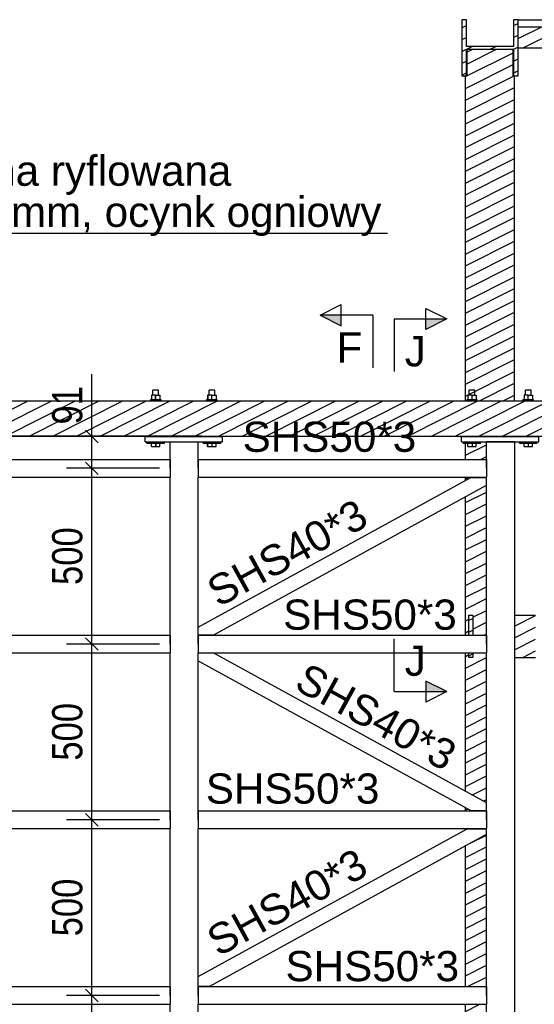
# Model space of a CAD drawing. Header units: millimetres. Extents: x 30 to 140409, y 21 to 10629.
# Tile 18 of 37: x 81072 to 82537, y 4118 to 6920. Entities that reach past the tile are written whole.
import ezdxf

# ---------------------------------------------------------------- set-up
doc = ezdxf.new("R2010")
doc.units = ezdxf.units.MM
doc.styles.add('Arial', font='ARIAL.TTF', dxfattribs={"height": 0.2})
doc.styles.add('Arial Narrow', font='ARIALN.TTF', dxfattribs={"height": 0.2})
pattern_1 = [(26.565, (82400.283, 5168.25), (-33.676, 16.838), [])]
pattern_2 = [(26.565, (82344.283, 6760), (-33.67596, 16.83798), [])]

# ---------------------------------------------------------------- blocks, each defined once
blk = doc.blocks.new('Part-1319 - 1314')
h = blk.add_hatch()
h.set_pattern_fill('', color=96, scale=30, style=0, pattern_type=0)
h.set_pattern_definition([(26.565, (82343.283, 6836), (-33.676, 16.838), [])])
h.paths.add_polyline_path([(82343.3, 6760), (82343.3, 6836), (82477.3, 6836), (82477.3, 6760), (82490.3, 6760), (82490.3, 6920), (82477.3, 6920), (82477.3, 6844), (82343.3, 6844), (82343.3, 6920), (82330.3, 6920), (82330.3, 6760)])
at = {"color": 96}
for p, q in [((82343.3, 6920), (82330.3, 6920)), ((82330.3, 6920), (82330.3, 6760)), ((82343.3, 6844), (82343.3, 6920)), ((82477.3, 6920), (82477.3, 6844)), ((82490.3, 6920), (82477.3, 6920)), ((82490.3, 6760), (82490.3, 6920)), ((82477.3, 6844), (82343.3, 6844)), ((82343.3, 6760), (82343.3, 6836)), ((82343.3, 6836), (82477.3, 6836)), ((82477.3, 6836), (82477.3, 6760)), ((82330.3, 6760), (82343.3, 6760)), ((82477.3, 6760), (82490.3, 6760))]:
    blk.add_line(p, q, dxfattribs=at)
blk = doc.blocks.new('Part-1321 - 1314')
at = {"color": 7}
blk.add_line((82490.3, 6920), (85790.3, 6920), dxfattribs=at)
blk = doc.blocks.new('Part-1322 - 1314')
h = blk.add_hatch()
h.set_pattern_fill('', color=96, scale=30, style=0, pattern_type=0)
h.set_pattern_definition([(26.565, (82490.283, 6900), (-33.67596, 16.83798), [])])
h.paths.add_polyline_path([(85790.3, 6900), (82490.3, 6900), (82490.3, 6840), (85790.3, 6840)])
at = {"color": 96}
for p, q in [((82490.3, 6900), (85790.3, 6900)), ((82490.3, 6840), (85790.3, 6840))]:
    blk.add_line(p, q, dxfattribs=at)
blk = doc.blocks.new('Part-1330 - 1314')
h = blk.add_hatch()
h.set_pattern_fill('', color=96, scale=30, style=0, pattern_type=0)
h.set_pattern_definition(pattern_1)
h.paths.add_polyline_path([(82400.3, 5168.1), (82400.3, 5168.3), (82361.3, 5168.3), (82361.3, 5225), (82350.3, 5225), (82350.3, 5168.1)])
h = blk.add_hatch()
h.set_pattern_fill('', color=96, scale=30, style=0, pattern_type=0)
h.set_pattern_definition(pattern_1)
h.paths.add_polyline_path([(82361.3, 5105), (82361.3, 5118.1), (82350.3, 5118.1), (82350.3, 5105)])
at = {"color": 96}
for p, q in [((82350.3, 5168.1), (82350.3, 5225)), ((82350.3, 5225), (82361.3, 5225)), ((82361.3, 5225), (82361.3, 5168.3)), ((82361.3, 5168.3), (82400.3, 5168.3)), ((82350.3, 5105), (82350.3, 5118.1)), ((82361.3, 5105), (82350.3, 5105)), ((82361.3, 5118.1), (82361.3, 5105))]:
    blk.add_line(p, q, dxfattribs=at)
blk = doc.blocks.new('Part-1340 - 1314')
h = blk.add_hatch()
h.set_pattern_fill('', color=96, scale=30, style=0, pattern_type=0)
h.set_pattern_definition(pattern_2)
h.paths.add_polyline_path([(82344.3, 6835), (82344.3, 6760), (82340.3, 6760), (82340.3, 5835.1), (82480.3, 5835.1), (82480.3, 6760), (82476.3, 6760), (82476.3, 6835)])
h = blk.add_hatch()
h.set_pattern_fill('', color=96, scale=30, style=0, pattern_type=0)
h.set_pattern_definition(pattern_2)
h.paths.add_polyline_path([(82340.3, 5735.1), (82340.3, 5734.1), (82480.3, 5734.1), (82480.3, 5735.1)])
h = blk.add_hatch()
h.set_pattern_fill('', color=96, scale=30, style=0, pattern_type=0)
h.set_pattern_definition(pattern_2)
h.paths.add_polyline_path([(82400.3, 5668.1), (82400.3, 5718.1), (82340.3, 5718.1), (82340.3, 5668.1)])
h = blk.add_hatch()
h.set_pattern_fill('', color=96, scale=30, style=0, pattern_type=0)
h.set_pattern_definition(pattern_2)
h.paths.add_polyline_path([(82340.3, 5608.3), (82356.4, 5617.1), (82400.3, 5617.1), (82400.3, 5618.1), (82340.3, 5618.1)])
h = blk.add_hatch()
h.set_pattern_fill('', color=96, scale=30, style=0, pattern_type=0)
h.set_pattern_definition(pattern_2)
h.paths.add_polyline_path([(82350.3, 5168.1), (82350.3, 5225), (82361.3, 5225), (82361.3, 5168.3), (82400.3, 5168.3), (82400.3, 5595.6), (82340.3, 5562.6), (82340.3, 5168.1)])
h = blk.add_hatch()
h.set_pattern_fill('', color=96, scale=30, style=0, pattern_type=0)
h.set_pattern_definition(pattern_2)
h.paths.add_polyline_path([(82400.3, 4690.7), (82400.3, 5118.1), (82361.3, 5118.1), (82361.3, 5105), (82350.3, 5105), (82350.3, 5118.1), (82340.3, 5118.1), (82340.3, 4723.6)])
h = blk.add_hatch()
h.set_pattern_fill('', color=96, scale=30, style=0, pattern_type=0)
h.set_pattern_definition(pattern_2)
h.paths.add_polyline_path([(82400.3, 4668.1), (82400.3, 4669.1), (82356.4, 4669.1), (82340.3, 4678), (82340.3, 4668.1)])
h = blk.add_hatch()
h.set_pattern_fill('', color=96, scale=30, style=0, pattern_type=0)
h.set_pattern_definition(pattern_2)
h.paths.add_polyline_path([(82340.3, 4614.3), (82345.5, 4617.1), (82400.3, 4617.1), (82400.3, 4618.1), (82340.3, 4618.1)])
h = blk.add_hatch()
h.set_pattern_fill('', color=96, scale=30, style=0, pattern_type=0)
h.set_pattern_definition(pattern_2)
h.paths.add_polyline_path([(82400.3, 4168.1), (82400.3, 4601.6), (82340.3, 4568.6), (82340.3, 4168.1)])
h = blk.add_hatch()
h.set_pattern_fill('', color=96, scale=30, style=0, pattern_type=0)
h.set_pattern_definition(pattern_2)
h.paths.add_polyline_path([(82400.3, 3815.1), (82400.3, 4118.1), (82340.3, 4118.1), (82340.3, 3839.2), (82397.2, 3816.1), (82340.3, 3816.1), (82340.3, 3815.1)])
at = {"color": 96}
for p, q in [((82476.3, 6835), (82344.3, 6835)), ((82344.3, 6835), (82344.3, 6760)), ((82476.3, 6760), (82476.3, 6835)), ((82344.3, 6760), (82340.3, 6760)), ((82340.3, 5835.1), (82340.3, 6760)), ((82480.3, 6760), (82476.3, 6760)), ((82480.3, 5835.1), (82480.3, 6760)), ((82340.3, 5734.1), (82340.3, 5735.1)), ((82340.3, 5668.1), (82340.3, 5718.1)), ((82480.3, 5734.1), (82480.3, 5735.1)), ((82340.3, 5608.3), (82340.3, 5618.1)), ((82340.3, 5168.1), (82340.3, 5562.6)), ((82340.3, 4723.6), (82340.3, 5118.1)), ((82340.3, 4668.1), (82340.3, 4678)), ((82340.3, 4614.3), (82340.3, 4618.1)), ((82340.3, 4168.1), (82340.3, 4568.6)), ((82340.3, 3839.2), (82340.3, 4118.1))]:
    blk.add_line(p, q, dxfattribs=at)
blk = doc.blocks.new('Part-1342 - 1314')
h = blk.add_hatch()
h.set_pattern_fill('', color=96, scale=30, style=0, pattern_type=0)
h.set_pattern_definition([(26.565, (85265.204, 5105), (-33.67596, 16.83798), [])])
h.paths.add_polyline_path([(82480.3, 5105), (82540.2, 5105), (82540.2, 5161.8), (82540.2, 5168.3), (82540.2, 5225), (82480.3, 5225)])
at = {"color": 96}
for p, q in [((82480.3, 5225), (82540.2, 5225)), ((82480.3, 5105), (82540.2, 5105))]:
    blk.add_line(p, q, dxfattribs=at)
blk = doc.blocks.new('Part-20614 - 1314')
at = {"color": 7}
for p, q in [((80085.3, 4168.1), (80085.3, 4118.1)), ((80085.3, 4168.1), (81500.3, 4168.1)), ((81500.3, 4168.1), (81500.3, 4118.1)), ((80085.3, 4118.1), (81500.3, 4118.1))]:
    blk.add_line(p, q, dxfattribs=at)
blk = doc.blocks.new('Part-20619 - 1314')
at = {"color": 7}
for p, q in [((82400.3, 5718.1), (82400.3, 5718.1)), ((82480.3, 5718.1), (82400.3, 5718.1)), ((82480.3, 5718.1), (82480.3, 5718.1))]:
    blk.add_line(p, q, dxfattribs=at)
blk = doc.blocks.new('Part-20613 - 1314')
at = {"color": 7}
for p, q in [((80085.3, 5168.1), (80085.3, 5118.1)), ((80085.3, 5168.1), (81500.3, 5168.1)), ((81500.3, 5168.1), (81500.3, 5118.1)), ((80085.3, 5118.1), (81500.3, 5118.1))]:
    blk.add_line(p, q, dxfattribs=at)
blk = doc.blocks.new('Part-20593 - 1314')
at = {"color": 7}
for p, q in [((81500.3, 5718.1), (81580.3, 5718.1)), ((81500.3, 5643.1), (81500.3, 5718.1)), ((81580.3, 5643.1), (81580.3, 5718.1)), ((81500.3, 5143.1), (81500.3, 5618.1)), ((81580.3, 5143.1), (81580.3, 5618.1)), ((81500.3, 4643.1), (81500.3, 5118.1)), ((81580.3, 4643.1), (81580.3, 5118.1)), ((81500.3, 4143.1), (81500.3, 4618.1)), ((81580.3, 4143.1), (81580.3, 4618.1)), ((81500.3, 2306.1), (81500.3, 4118.1)), ((81580.3, 2306.1), (81580.3, 4118.1))]:
    blk.add_line(p, q, dxfattribs=at)
blk = doc.blocks.new('Bolt-20608 - 1314')
at = {"color": 7}
for p, q in [((81452.1, 5865.1), (81451, 5865.1)), ((81451, 5851.1), (81451, 5865.1)), ((81455, 5865.1), (81452.1, 5865.1)), ((81459, 5865.1), (81455, 5865.1)), ((81463, 5865.1), (81459, 5865.1)), ((81465.9, 5865.1), (81463, 5865.1)), ((81467, 5865.1), (81465.9, 5865.1)), ((81467, 5851.1), (81467, 5865.1)), ((81612.1, 5865.1), (81611, 5865.1)), ((81611, 5851.1), (81611, 5865.1)), ((81615, 5865.1), (81612.1, 5865.1)), ((81619, 5865.1), (81615, 5865.1)), ((81623, 5865.1), (81619, 5865.1)), ((81625.9, 5865.1), (81623, 5865.1)), ((81627, 5865.1), (81625.9, 5865.1)), ((81627, 5851.1), (81627, 5865.1)), ((81446, 5838.1), (81444, 5838.1)), ((81444, 5835.1), (81444, 5838.1)), ((81451.5, 5838.1), (81446, 5838.1)), ((81459, 5851.1), (81447, 5851.1)), ((81447, 5851.1), (81447, 5838.1)), ((81459, 5838.1), (81451.5, 5838.1)), ((81459, 5851.1), (81471, 5851.1)), ((81459, 5838.1), (81459, 5851.1)), ((81466.5, 5838.1), (81459, 5838.1)), ((81472, 5838.1), (81466.5, 5838.1)), ((81471, 5851.1), (81471, 5838.1)), ((81474, 5838.1), (81472, 5838.1)), ((81474, 5835.1), (81474, 5838.1)), ((81606, 5838.1), (81604, 5838.1)), ((81604, 5835.1), (81604, 5838.1)), ((81611.5, 5838.1), (81606, 5838.1)), ((81619, 5851.1), (81607, 5851.1)), ((81607, 5851.1), (81607, 5838.1)), ((81619, 5838.1), (81611.5, 5838.1)), ((81619, 5851.1), (81631, 5851.1)), ((81619, 5838.1), (81619, 5851.1)), ((81626.5, 5838.1), (81619, 5838.1)), ((81632, 5838.1), (81626.5, 5838.1)), ((81631, 5851.1), (81631, 5838.1)), ((81634, 5838.1), (81632, 5838.1)), ((81634, 5835.1), (81634, 5838.1)), ((81434, 5715.1), (81434, 5718.1)), ((81451, 5734.1), (81451, 5735.1)), ((81467, 5734.1), (81467, 5735.1)), ((81484, 5715.1), (81484, 5718.1)), ((81594, 5715.1), (81594, 5718.1)), ((81611, 5734.1), (81611, 5735.1)), ((81627, 5734.1), (81627, 5735.1)), ((81644, 5715.1), (81644, 5718.1)), ((81434, 5715.1), (81437.3, 5715.1)), ((81437.3, 5715.1), (81446.5, 5715.1)), ((81446.5, 5715.1), (81459, 5715.1)), ((81447, 5705.1), (81447, 5715.1)), ((81447, 5705.1), (81459, 5705.1)), ((81459, 5715.1), (81471.5, 5715.1)), ((81459, 5715.1), (81459, 5705.1)), ((81459, 5705.1), (81471, 5705.1)), ((81471, 5705.1), (81471, 5715.1)), ((81471.5, 5715.1), (81480.6, 5715.1)), ((81480.6, 5715.1), (81484, 5715.1)), ((81594, 5715.1), (81597.3, 5715.1)), ((81597.3, 5715.1), (81606.5, 5715.1)), ((81606.5, 5715.1), (81619, 5715.1)), ((81607, 5705.1), (81607, 5715.1)), ((81607, 5705.1), (81619, 5705.1)), ((81619, 5715.1), (81631.5, 5715.1)), ((81619, 5715.1), (81619, 5705.1)), ((81619, 5705.1), (81631, 5705.1)), ((81631, 5705.1), (81631, 5715.1)), ((81631.5, 5715.1), (81640.6, 5715.1)), ((81640.6, 5715.1), (81644, 5715.1))]:
    blk.add_line(p, q, dxfattribs=at)
blk = doc.blocks.new('Part-20616 - 1314')
at = {"color": 7}
for p, q in [((82400.3, 5718.1), (82480.3, 5718.1)), ((82400.3, 5643.1), (82400.3, 5718.1)), ((82480.3, 5718.1), (82480.3, 2306.1)), ((82400.3, 5143.1), (82400.3, 5618.1)), ((82400.3, 4643.1), (82400.3, 5118.1)), ((82400.3, 4143.1), (82400.3, 4618.1)), ((82400.3, 2306.1), (82400.3, 4118.1))]:
    blk.add_line(p, q, dxfattribs=at)
blk = doc.blocks.new('Part-20607 - 1314')
at = {"color": 7}
for p, q in [((81429, 5734.1), (81429.3, 5734.1)), ((81429, 5718.1), (81429, 5734.1)), ((81429, 5734.1), (81649, 5734.1)), ((81429.3, 5718.1), (81429, 5718.1))]:
    blk.add_line(p, q, dxfattribs=at)
blk = doc.blocks.new('Bolt-20618 - 1314')
at = {"color": 7}
for p, q in [((82352.4, 5865.1), (82351.3, 5865.1)), ((82351.3, 5851.1), (82351.3, 5865.1)), ((82355.3, 5865.1), (82352.4, 5865.1)), ((82359.3, 5865.1), (82355.3, 5865.1)), ((82363.3, 5865.1), (82359.3, 5865.1)), ((82366.2, 5865.1), (82363.3, 5865.1)), ((82367.3, 5865.1), (82366.2, 5865.1)), ((82367.3, 5851.1), (82367.3, 5865.1)), ((82512.4, 5865.1), (82511.3, 5865.1)), ((82511.3, 5851.1), (82511.3, 5865.1)), ((82515.3, 5865.1), (82512.4, 5865.1)), ((82519.3, 5865.1), (82515.3, 5865.1)), ((82523.3, 5865.1), (82519.3, 5865.1)), ((82526.2, 5865.1), (82523.3, 5865.1)), ((82527.3, 5865.1), (82526.2, 5865.1)), ((82527.3, 5851.1), (82527.3, 5865.1)), ((82346.3, 5838.1), (82344.3, 5838.1)), ((82344.3, 5835.1), (82344.3, 5838.1)), ((82351.8, 5838.1), (82346.3, 5838.1)), ((82359.3, 5851.1), (82347.3, 5851.1)), ((82347.3, 5851.1), (82347.3, 5838.1)), ((82359.3, 5838.1), (82351.8, 5838.1)), ((82359.3, 5851.1), (82371.3, 5851.1)), ((82359.3, 5838.1), (82359.3, 5851.1)), ((82366.8, 5838.1), (82359.3, 5838.1)), ((82372.3, 5838.1), (82366.8, 5838.1)), ((82371.3, 5851.1), (82371.3, 5838.1)), ((82374.3, 5838.1), (82372.3, 5838.1)), ((82374.3, 5835.1), (82374.3, 5838.1)), ((82506.3, 5838.1), (82504.3, 5838.1)), ((82504.3, 5835.1), (82504.3, 5838.1)), ((82511.8, 5838.1), (82506.3, 5838.1)), ((82519.3, 5851.1), (82507.3, 5851.1)), ((82507.3, 5851.1), (82507.3, 5838.1)), ((82519.3, 5838.1), (82511.8, 5838.1)), ((82519.3, 5851.1), (82531.3, 5851.1)), ((82519.3, 5838.1), (82519.3, 5851.1)), ((82526.8, 5838.1), (82519.3, 5838.1)), ((82532.3, 5838.1), (82526.8, 5838.1)), ((82531.3, 5851.1), (82531.3, 5838.1)), ((82534.3, 5838.1), (82532.3, 5838.1)), ((82534.3, 5835.1), (82534.3, 5838.1)), ((82334.3, 5715.1), (82334.3, 5718.1)), ((82351.3, 5734.1), (82351.3, 5735.1)), ((82367.3, 5734.1), (82367.3, 5735.1)), ((82384.3, 5715.1), (82384.3, 5718.1)), ((82494.3, 5715.1), (82494.3, 5718.1)), ((82511.3, 5734.1), (82511.3, 5735.1)), ((82527.3, 5734.1), (82527.3, 5735.1)), ((82544.3, 5715.1), (82544.3, 5718.1)), ((82334.3, 5715.1), (82337.6, 5715.1)), ((82337.6, 5715.1), (82346.8, 5715.1)), ((82346.8, 5715.1), (82359.3, 5715.1)), ((82347.3, 5705.1), (82347.3, 5715.1)), ((82347.3, 5705.1), (82359.3, 5705.1)), ((82359.3, 5715.1), (82371.8, 5715.1)), ((82359.3, 5715.1), (82359.3, 5705.1)), ((82359.3, 5705.1), (82371.3, 5705.1)), ((82371.3, 5705.1), (82371.3, 5715.1)), ((82371.8, 5715.1), (82380.9, 5715.1)), ((82380.9, 5715.1), (82384.3, 5715.1)), ((82494.3, 5715.1), (82497.6, 5715.1)), ((82497.6, 5715.1), (82506.8, 5715.1)), ((82506.8, 5715.1), (82519.3, 5715.1)), ((82507.3, 5705.1), (82507.3, 5715.1)), ((82507.3, 5705.1), (82519.3, 5705.1)), ((82519.3, 5715.1), (82531.8, 5715.1)), ((82519.3, 5715.1), (82519.3, 5705.1)), ((82519.3, 5705.1), (82531.3, 5705.1)), ((82531.3, 5705.1), (82531.3, 5715.1)), ((82531.8, 5715.1), (82540.9, 5715.1)), ((82540.9, 5715.1), (82544.3, 5715.1))]:
    blk.add_line(p, q, dxfattribs=at)
blk = doc.blocks.new('Part-20630 - 1314')
at = {"color": 7}
for p, q in [((81580.3, 5668.1), (81580.3, 5618.1)), ((81580.3, 5668.1), (82400.3, 5668.1)), ((82400.3, 5668.1), (82400.3, 5618.1)), ((81580.3, 5618.1), (82400.3, 5618.1))]:
    blk.add_line(p, q, dxfattribs=at)
blk = doc.blocks.new('Part-20576 - 1314')
at = {"color": 7}
for p, q in [((81490.2, 5735), (81490.2, 5735.1)), ((81590.2, 5735), (81490.2, 5735)), ((81590.2, 5735.1), (81590.2, 5735))]:
    blk.add_line(p, q, dxfattribs=at)
blk = doc.blocks.new('Part-20632 - 1314')
at = {"color": 7}
for p, q in [((81580.3, 4168.1), (81580.3, 4118.1)), ((81580.3, 4168.1), (82400.3, 4168.1)), ((82400.3, 4168.1), (82400.3, 4118.1)), ((81580.3, 4118.1), (82400.3, 4118.1))]:
    blk.add_line(p, q, dxfattribs=at)
blk = doc.blocks.new('Part-1870 - 1314')
at = {"color": 7}
blk.add_line((78305.3, 5835.1), (84776.3, 5835.1), dxfattribs=at)
blk = doc.blocks.new('Part-1872 - 1314')
h = blk.add_hatch()
h.set_pattern_fill('', color=96, scale=30, style=0, pattern_type=0)
h.set_pattern_definition([(26.56505, (84803.092, 5735.11), (-33.67596, 16.83798), [])])
h.paths.add_polyline_path([(78278.5, 5735.1), (84803.1, 5735.1), (84776.3, 5835.1), (78305.3, 5835.1)])
at = {"color": 96}
for p, q in [((78305.3, 5835.1), (84776.3, 5835.1)), ((78305.3, 5835.1), (84776.3, 5835.1)), ((78278.5, 5735.1), (84803.1, 5735.1))]:
    blk.add_line(p, q, dxfattribs=at)
blk = doc.blocks.new('Part-20663 - 1314')
at = {"color": 7}
for p, q in [((81624.1, 5117.1), (81580.3, 5117.1)), ((82400.3, 4690.7), (81624.1, 5117.1)), ((81580.3, 5095.6), (82356.4, 4669.1)), ((82356.4, 4669.1), (82400.3, 4669.1))]:
    blk.add_line(p, q, dxfattribs=at)
blk = doc.blocks.new('Part-20595 - 1314')
at = {"color": 7}
blk.add_line((81500.3, 5718.1), (81580.3, 5718.1), dxfattribs=at)
blk = doc.blocks.new('Part-20598 - 1314')
at = {"color": 7}
for p, q in [((81649.3, 5734.1), (81429.3, 5734.1)), ((81429.3, 5718.1), (81429.3, 5734.1)), ((81429.3, 5734.1), (81649.3, 5734.1)), ((81429.3, 5718.1), (81500.3, 5718.1)), ((81580.3, 5718.1), (81649.3, 5718.1)), ((81649.3, 5718.1), (81649.3, 5734.1))]:
    blk.add_line(p, q, dxfattribs=at)
blk = doc.blocks.new('Bolt-20610 - 1314')
at = {"color": 7}
for p, q in [((81452.4, 5865.1), (81451.3, 5865.1)), ((81451.3, 5851.1), (81451.3, 5865.1)), ((81455.3, 5865.1), (81452.4, 5865.1)), ((81459.3, 5865.1), (81455.3, 5865.1)), ((81463.3, 5865.1), (81459.3, 5865.1)), ((81466.2, 5865.1), (81463.3, 5865.1)), ((81467.3, 5865.1), (81466.2, 5865.1)), ((81467.3, 5851.1), (81467.3, 5865.1)), ((81612.4, 5865.1), (81611.3, 5865.1)), ((81611.3, 5851.1), (81611.3, 5865.1)), ((81615.3, 5865.1), (81612.4, 5865.1)), ((81619.3, 5865.1), (81615.3, 5865.1)), ((81623.3, 5865.1), (81619.3, 5865.1)), ((81626.2, 5865.1), (81623.3, 5865.1)), ((81627.3, 5865.1), (81626.2, 5865.1)), ((81627.3, 5851.1), (81627.3, 5865.1)), ((81446.3, 5838.1), (81444.3, 5838.1)), ((81444.3, 5835.1), (81444.3, 5838.1)), ((81451.8, 5838.1), (81446.3, 5838.1)), ((81459.3, 5851.1), (81447.3, 5851.1)), ((81447.3, 5851.1), (81447.3, 5838.1)), ((81459.3, 5838.1), (81451.8, 5838.1)), ((81459.3, 5851.1), (81471.3, 5851.1)), ((81459.3, 5838.1), (81459.3, 5851.1)), ((81466.8, 5838.1), (81459.3, 5838.1)), ((81472.3, 5838.1), (81466.8, 5838.1)), ((81471.3, 5851.1), (81471.3, 5838.1)), ((81474.3, 5838.1), (81472.3, 5838.1)), ((81474.3, 5835.1), (81474.3, 5838.1)), ((81606.3, 5838.1), (81604.3, 5838.1)), ((81604.3, 5835.1), (81604.3, 5838.1)), ((81611.8, 5838.1), (81606.3, 5838.1)), ((81619.3, 5851.1), (81607.3, 5851.1)), ((81607.3, 5851.1), (81607.3, 5838.1)), ((81619.3, 5838.1), (81611.8, 5838.1)), ((81619.3, 5851.1), (81631.3, 5851.1)), ((81619.3, 5838.1), (81619.3, 5851.1)), ((81626.8, 5838.1), (81619.3, 5838.1)), ((81632.3, 5838.1), (81626.8, 5838.1)), ((81631.3, 5851.1), (81631.3, 5838.1)), ((81634.3, 5838.1), (81632.3, 5838.1)), ((81634.3, 5835.1), (81634.3, 5838.1)), ((81434.3, 5715.1), (81434.3, 5718.1)), ((81451.3, 5734.1), (81451.3, 5735.1)), ((81467.3, 5734.1), (81467.3, 5735.1)), ((81484.3, 5715.1), (81484.3, 5718.1)), ((81594.3, 5715.1), (81594.3, 5718.1)), ((81611.3, 5734.1), (81611.3, 5735.1)), ((81627.3, 5734.1), (81627.3, 5735.1)), ((81644.3, 5715.1), (81644.3, 5718.1)), ((81434.3, 5715.1), (81437.6, 5715.1)), ((81437.6, 5715.1), (81446.8, 5715.1)), ((81446.8, 5715.1), (81459.3, 5715.1)), ((81447.3, 5705.1), (81447.3, 5715.1)), ((81447.3, 5705.1), (81459.3, 5705.1)), ((81459.3, 5715.1), (81471.8, 5715.1)), ((81459.3, 5715.1), (81459.3, 5705.1)), ((81459.3, 5705.1), (81471.3, 5705.1)), ((81471.3, 5705.1), (81471.3, 5715.1)), ((81471.8, 5715.1), (81480.9, 5715.1)), ((81480.9, 5715.1), (81484.3, 5715.1)), ((81594.3, 5715.1), (81597.6, 5715.1)), ((81597.6, 5715.1), (81606.8, 5715.1)), ((81606.8, 5715.1), (81619.3, 5715.1)), ((81607.3, 5705.1), (81607.3, 5715.1)), ((81607.3, 5705.1), (81619.3, 5705.1)), ((81619.3, 5715.1), (81631.8, 5715.1)), ((81619.3, 5715.1), (81619.3, 5705.1)), ((81619.3, 5705.1), (81631.3, 5705.1)), ((81631.3, 5705.1), (81631.3, 5715.1)), ((81631.8, 5715.1), (81640.9, 5715.1)), ((81640.9, 5715.1), (81644.3, 5715.1))]:
    blk.add_line(p, q, dxfattribs=at)
blk = doc.blocks.new('Part-20612 - 1314')
at = {"color": 7}
for p, q in [((80085.3, 5668.1), (80085.3, 5618.1)), ((80085.3, 5668.1), (81500.3, 5668.1)), ((81500.3, 5668.1), (81500.3, 5618.1)), ((80085.3, 5618.1), (81500.3, 5618.1))]:
    blk.add_line(p, q, dxfattribs=at)
blk = doc.blocks.new('Part-20615 - 1314')
at = {"color": 7}
for p, q in [((80085.3, 4668.1), (80085.3, 4618.1)), ((80085.3, 4668.1), (81500.3, 4668.1)), ((81500.3, 4668.1), (81500.3, 4618.1)), ((80085.3, 4618.1), (81500.3, 4618.1))]:
    blk.add_line(p, q, dxfattribs=at)
blk = doc.blocks.new('Part-20617 - 1314')
at = {"color": 7}
for p, q in [((82549.3, 5734.1), (82329.3, 5734.1)), ((82329.3, 5718.1), (82329.3, 5734.1)), ((82329.3, 5734.1), (82549.3, 5734.1)), ((82329.3, 5718.1), (82400.3, 5718.1)), ((82480.3, 5718.1), (82549.3, 5718.1)), ((82549.3, 5718.1), (82549.3, 5734.1))]:
    blk.add_line(p, q, dxfattribs=at)
blk = doc.blocks.new('Part-20631 - 1314')
at = {"color": 7}
for p, q in [((81580.3, 5168.1), (81580.3, 5118.1)), ((81580.3, 5168.1), (82400.3, 5168.1)), ((82400.3, 5168.1), (82400.3, 5118.1)), ((81580.3, 5118.1), (82400.3, 5118.1))]:
    blk.add_line(p, q, dxfattribs=at)
blk = doc.blocks.new('Part-20633 - 1314')
at = {"color": 7}
for p, q in [((81580.3, 4668.1), (81580.3, 4618.1)), ((81580.3, 4668.1), (82400.3, 4668.1)), ((82400.3, 4668.1), (82400.3, 4618.1)), ((81580.3, 4618.1), (82400.3, 4618.1))]:
    blk.add_line(p, q, dxfattribs=at)
blk = doc.blocks.new('Part-20662 - 1314')
at = {"color": 7}
for p, q in [((81580.3, 5190.7), (82356.4, 5617.1)), ((82356.4, 5617.1), (82400.3, 5617.1)), ((81624.1, 5169.1), (82400.3, 5595.6)), ((81580.3, 5169.1), (81624.1, 5169.1))]:
    blk.add_line(p, q, dxfattribs=at)
blk = doc.blocks.new('Part-20664 - 1314')
at = {"color": 7}
for p, q in [((81580.3, 4196.7), (82345.5, 4617.1)), ((81613.2, 4169.1), (82400.3, 4601.6)), ((82345.5, 4617.1), (82400.3, 4617.1)), ((81580.3, 4169.1), (81613.2, 4169.1))]:
    blk.add_line(p, q, dxfattribs=at)
blk = doc.blocks.new('StraightDimension-6862 - 1314')
at = {"color": 174}
blk.add_line((81510.8, 5735.1), (79356.8, 5735.1), dxfattribs=at)
blk = doc.blocks.new('StraightDimension-24598 - 1314')
at = {"color": 174}
for p, q in [((81295.3, 5625.1), (81259.3, 5661.1)), ((81470.3, 5643.1), (81205.3, 5643.1)), ((81277.3, 5143.1), (81277.3, 5643.1)), ((81259.3, 5161.1), (81295.3, 5125.1)), ((81470.3, 5143.1), (81205.3, 5143.1))]:
    blk.add_line(p, q, dxfattribs=at)
at = {"color": 30, "style": 'Arial Narrow'}
blk.add_text('500', height=85.9, rotation=90.0002, dxfattribs=at).set_placement((81250.3, 5311.1))
blk = doc.blocks.new('StraightDimension-24601 - 1314')
at = {"color": 174}
for p, q in [((81295.3, 4125.1), (81259.3, 4161.1)), ((81470.3, 4143.1), (81205.3, 4143.1)), ((81277.3, 3735.1), (81277.3, 4143.1)), ((81470.3, 3735.1), (81205.3, 3735.1)), ((81259.3, 3753.1), (81295.3, 3717.1))]:
    blk.add_line(p, q, dxfattribs=at)
at = {"color": 30, "style": 'Arial Narrow'}
blk.add_text('408', height=85.9, rotation=90.0002, dxfattribs=at).set_placement((81250.3, 3857.1))
blk = doc.blocks.new('StraightDimension-24597 - 1314')
at = {"color": 174}
for p, q in [((81277.3, 5734.1), (81277.3, 5911)), ((81277.3, 5734.1), (81277.3, 5911)), ((81295.3, 5716.1), (81259.3, 5752.1)), ((81384.5, 5734.1), (81205.3, 5734.1)), ((81277.3, 5643.1), (81277.3, 5734.1)), ((81259.3, 5661.1), (81295.3, 5625.1)), ((81470.3, 5643.1), (81205.3, 5643.1))]:
    blk.add_line(p, q, dxfattribs=at)
at = {"color": 30, "style": 'Arial Narrow'}
blk.add_text('91', height=85.9, rotation=90.0002, dxfattribs=at).set_placement((81250.3, 5767.9))
blk = doc.blocks.new('StraightDimension-24599 - 1314')
at = {"color": 174}
for p, q in [((81295.3, 5125.1), (81259.3, 5161.1)), ((81470.3, 5143.1), (81205.3, 5143.1)), ((81277.3, 4643.1), (81277.3, 5143.1)), ((81259.3, 4661.1), (81295.3, 4625.1)), ((81470.3, 4643.1), (81205.3, 4643.1))]:
    blk.add_line(p, q, dxfattribs=at)
at = {"color": 30, "style": 'Arial Narrow'}
blk.add_text('500', height=85.9, rotation=90.0002, dxfattribs=at).set_placement((81250.3, 4811.1))
blk = doc.blocks.new('StraightDimension-24600 - 1314')
at = {"color": 174}
for p, q in [((81295.3, 4625.1), (81259.3, 4661.1)), ((81470.3, 4643.1), (81205.3, 4643.1)), ((81277.3, 4143.1), (81277.3, 4643.1)), ((81259.3, 4161.1), (81295.3, 4125.1)), ((81470.3, 4143.1), (81205.3, 4143.1))]:
    blk.add_line(p, q, dxfattribs=at)
at = {"color": 30, "style": 'Arial Narrow'}
blk.add_text('500', height=85.9, rotation=90.0002, dxfattribs=at).set_placement((81250.3, 4311.1))
blk = doc.blocks.new('StraightDimension-27109 - 1314')
at = {"color": 174}
blk.add_line((81427.1, 5735.1), (79086.7, 5735.1), dxfattribs=at)
blk = doc.blocks.new('Mark-22796 - 1314')
at = {"color": 30, "style": 'Arial'}
blk.add_text('SHS50*3', height=85.96, dxfattribs=at).set_placement((81601.8, 4688.7))
blk = doc.blocks.new('Mark-20748 - 1314')
at = {"color": 30, "style": 'Arial'}
blk.add_text('SHS40*3', height=85.96, rotation=28.7854, dxfattribs=at).set_placement((81637.3, 5246))
blk = doc.blocks.new('Mark-22788 - 1314')
at = {"color": 30, "style": 'Arial'}
blk.add_text('SHS50*3', height=85.96, dxfattribs=at).set_placement((81828.5, 4183.4))
blk = doc.blocks.new('Text-22809 - 1314')
at = {"color": 136}
for p, q in [((80328.4, 5484.6), (80328.4, 6312.3)), ((80328.4, 6312.3), (82118.9, 6312.3)), ((80328.4, 5528.1), (80328.4, 5441.1))]:
    blk.add_line(p, q, dxfattribs=at)
blk.add_circle((80328.4, 5484.6), 43.5, dxfattribs=at)
at = {"color": 30, "style": 'Arial'}
for s, p in [('podest, blacha ryflowana ', (80346.4, 6447.3)), ('S235JR gr. 4mm, ocynk ogniowy', (80346.4, 6330.3))]:
    blk.add_text(s, height=85.957, dxfattribs=at).set_placement(p)
blk = doc.blocks.new('Mark-20749 - 1314')
at = {"color": 30, "style": 'Arial'}
blk.add_text('SHS40*3', height=85.96, rotation=-28.7854, dxfattribs=at).set_placement((81849.4, 5017.3))
blk = doc.blocks.new('Mark-20750 - 1314')
at = {"color": 30, "style": 'Arial'}
blk.add_text('SHS40*3', height=85.96, rotation=28.7854, dxfattribs=at).set_placement((81636.8, 4251.7))
blk = doc.blocks.new('Mark-22745 - 1314')
at = {"color": 30, "style": 'Arial'}
blk.add_text('SHS50*3', height=85.96, dxfattribs=at).set_placement((81822, 5183.7))
blk = doc.blocks.new('Mark-22802 - 1314')
at = {"color": 30, "style": 'Arial'}
blk.add_text('SHS50*3', height=85.96, dxfattribs=at).set_placement((81706.5, 5690.1))
blk = doc.blocks.new('SectionMark-25823 - 1314')
blk.add_hatch(color=5).paths.add_polyline_path([(81986.8, 6079), (81986.8, 6049), (81926.8, 6079)])
at = {"color": 5}
for p, q in [((81926.8, 6079), (81986.8, 6109)), ((81986.8, 6049), (81986.8, 6109)), ((82076.8, 6079), (81926.8, 6079)), ((81926.8, 6079), (81986.8, 6049)), ((82076.8, 6079), (82076.8, 5929))]:
    blk.add_line(p, q, dxfattribs=at)
at = {"color": 5, "style": 'Arial'}
blk.add_text('F', height=86, dxfattribs=at).set_placement((81973.5, 5944))
blk = doc.blocks.new('SectionMark-28267 - 1314')
for points in [[(82227.8, 6038.3), (82227.8, 6068.3), (82287.8, 6068.3)], [(82227.8, 5007.7), (82227.8, 5037.7), (82287.8, 5007.7)]]:
    blk.add_hatch(color=5).paths.add_polyline_path(points)
at = {"color": 5}
for p, q in [((82227.8, 6038.3), (82227.8, 6098.3)), ((82227.8, 6098.3), (82287.8, 6068.3)), ((82137.8, 6068.3), (82137.8, 5918.3)), ((82137.8, 6068.3), (82287.8, 6068.3)), ((82287.8, 6068.3), (82227.8, 6038.3)), ((82137.8, 5007.7), (82137.8, 5157.7)), ((82287.8, 5007.7), (82227.8, 5037.7)), ((82227.8, 5037.7), (82227.8, 4977.7)), ((82137.8, 5007.7), (82287.8, 5007.7)), ((82287.8, 5007.7), (82227.8, 4977.7))]:
    blk.add_line(p, q, dxfattribs=at)
at = {"color": 5, "style": 'Arial'}
for p in [(82167.8, 5933.3), (82167.8, 5052.7)]:
    blk.add_text('J', height=86, dxfattribs=at).set_placement(p)

msp = doc.modelspace()

# ---------------------------------------------------------------- block references
for name in ['Part-1319 - 1314', 'Part-1321 - 1314', 'Part-1322 - 1314', 'Part-1340 - 1314', 'Text-22809 - 1314', 'SectionMark-25823 - 1314', 'SectionMark-28267 - 1314', 'StraightDimension-24597 - 1314', 'Bolt-20608 - 1314', 'Bolt-20610 - 1314', 'Bolt-20618 - 1314', 'Part-1872 - 1314', 'Part-1870 - 1314', 'Mark-22802 - 1314', 'StraightDimension-27109 - 1314', 'StraightDimension-6862 - 1314', 'Part-20607 - 1314', 'Part-20598 - 1314', 'Part-20576 - 1314', 'Part-20593 - 1314', 'Part-20595 - 1314', 'Part-20617 - 1314', 'Part-20619 - 1314', 'Part-20616 - 1314', 'Part-20612 - 1314', 'StraightDimension-24598 - 1314', 'Part-20630 - 1314', 'Part-20662 - 1314', 'Mark-20748 - 1314', 'Mark-22745 - 1314', 'Part-1330 - 1314', 'Part-1342 - 1314', 'Part-20613 - 1314', 'StraightDimension-24599 - 1314', 'Part-20631 - 1314', 'Part-20663 - 1314', 'Mark-20749 - 1314', 'Mark-22796 - 1314', 'Part-20615 - 1314', 'StraightDimension-24600 - 1314', 'Part-20633 - 1314', 'Part-20664 - 1314', 'Mark-20750 - 1314', 'Mark-22788 - 1314', 'Part-20614 - 1314', 'StraightDimension-24601 - 1314', 'Part-20632 - 1314']:
    msp.add_blockref(name, (0, 0))

doc.saveas('drawing.dxf')
